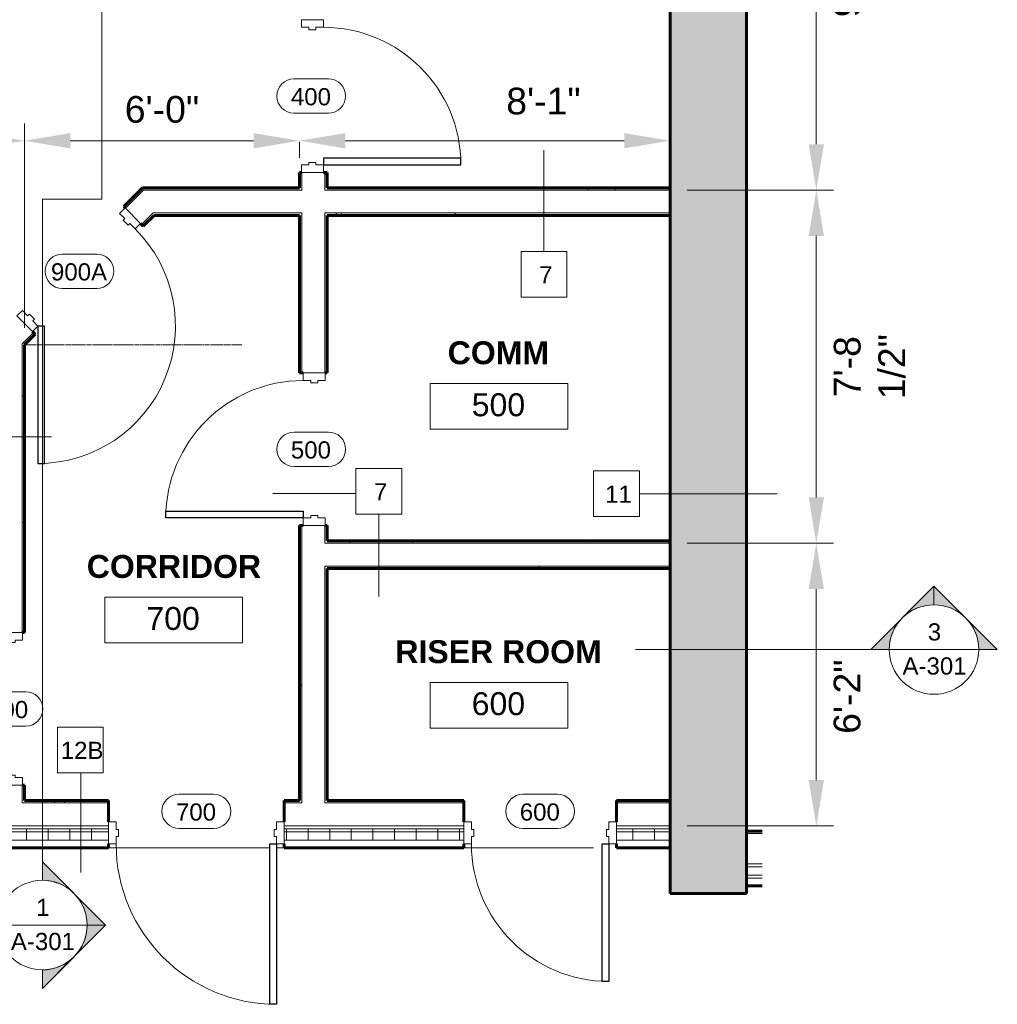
# Model space of a CAD drawing. Header units: inches. Extents: x -3505 to -389, y -427 to 2951.
# Tile 15 of 18: x -1494 to -1238, y 1930 to 2188. Entities that reach past the tile are written whole.
import ezdxf

# ---------------------------------------------------------------- set-up
doc = ezdxf.new("R2010")
doc.units = ezdxf.units.IN
doc.header["$MEASUREMENT"] = 0
doc.linetypes.add('Center 1_4_', pattern=[0.53125, 0.25, -0.09375, 0.09375, -0.09375])
for name, color, linetype, lineweight in [('A-ANNO-DIMS', 211, 'Continuous', 9), ('A-AREA-IDEN', 2, 'Continuous', 9), ('A-DETL-CNTR', 5, 'Center 1_4_', 9), ('A-DETL-MBND', 5, 'Continuous', 9), ('A-DOOR', 31, 'Continuous', 13), ('A-DOOR-FRAM', 31, 'Continuous', 20), ('A-DOOR-IDEN', 31, 'Continuous', 9), ('A-FLOR', 192, 'Continuous', 13), ('A-WALL', 113, 'Continuous', 13), ('A-WALL-IDEN', 211, 'Continuous', 9), ('A-WALL-PATT', 111, 'Continuous', 50), ('G-ANNO-SYMB', 111, 'Continuous', 9), ('I-WALL', 2, 'Continuous', 13), ('L-SITE-WALL', 31, 'Continuous', 13)]:
    doc.layers.add(name, color=color, linetype=linetype, lineweight=lineweight)
doc.styles.add('Arial', font='arial.ttf', dxfattribs={"height": 7})
doc.styles.add('Arial_1', font='arial.ttf', dxfattribs={"height": 6})
doc.styles.add('Arial_B', font='arialbd.ttf', dxfattribs={"height": 0.125})
doc.dimstyles.new('Continuous_USACE_1 Updated', dxfattribs={"dimscale": 12, "dimtxt": 7, "dimasz": 1, "dimexe": 0.375, "dimexo": 0.375, "dimgap": 0.375, "dimtad": 2, "dimdec": 5, "dimrnd": 0.03125, "dimzin": 3, "dimdsep": 46, "dimlunit": 4, "dimtxsty": 'Arial', "dimcen": 0.09, "dimazin": 0, "dimtfac": 1, "dimtdec": 5, "dimtix": 1, "dimtmove": 0, "dimatfit": 3, "dimfxl": 1, "dimtvp": 1, "dimtfill": 1, "dimfrac": 2, "dimtolj": 1, "dimtzin": 0, "dimlwd": 20, "dimlwe": 20, "dimarcsym": 2})
doc.dimstyles.new('Continuous_USACE_Updated', dxfattribs={"dimscale": 12, "dimtxt": 6, "dimasz": 1, "dimexe": 0.375, "dimexo": 0.375, "dimgap": 0.375, "dimtad": 4, "dimdec": 5, "dimrnd": 0.03125, "dimzin": 3, "dimdsep": 46, "dimlunit": 4, "dimtxsty": 'Arial', "dimcen": 0.09, "dimazin": 0, "dimtfac": 1, "dimtdec": 5, "dimtix": 1, "dimtmove": 1, "dimatfit": 3, "dimfxl": 1, "dimtvp": 1, "dimtfill": 1, "dimfrac": 2, "dimtolj": 1, "dimtzin": 0, "dimlwd": 20, "dimlwe": 20, "dimarcsym": 2})
pattern_1 = [(0, (1187.5105, -307.9784), (15.36, 3.84), [0.634, -10.886, 0.634, -10.886, -61.44]), (0, (1187.5105, -307.9784), (15.36, 3.84), [-23.04, 0.634, -22.406, 0.634, -10.886, -26.88]), (0, (1187.5105, -307.9784), (15.36, 3.84), [-57.6, 0.634, -7.046, 0.634, -18.566]), (120, (1193.2705, -306.0584), (-11.0055376, 11.3821502), [0.634, -10.886, 0.634, -10.886, -61.44]), (120, (1193.2705, -306.0584), (-11.0055376, 11.3821502), [-23.04, 0.634, -22.406, 0.634, -10.886, -26.88]), (120, (1193.2705, -306.0584), (-11.0055376, 11.3821502), [-57.6, 0.634, -7.046, 0.634, -18.566]), (240, (1195.1905, -298.3784), (-4.3544624, -15.2221502), [0.634, -10.886, 0.634, -10.886, -61.44]), (240, (1195.1905, -298.3784), (-4.3544624, -15.2221502), [-23.04, 0.634, -22.406, 0.634, -10.886, -26.88]), (240, (1195.1905, -298.3784), (-4.3544624, -15.2221502), [-57.6, 0.634, -7.046, 0.634, -18.566])]
pattern_2 = [(0, (1187.5105, -307.9784), (0, 5.666), []), (90, (1187.5105, -307.9784), (-5.666, 3e-16), [])]

# ---------------------------------------------------------------- blocks, each defined once
blk = doc.blocks.new('Door-Passage-Single-Flush - 36_ x 84_-580149-ENLARGED CENTRAL CORE PLAN')
at = {"layer": 'A-DOOR', "lineweight": 30}
for p, q in [((16.25, -2.875), (18, -2.875)), ((16.25, -38.875), (16.25, -2.875)), ((18, -2.875), (18, -38.875)), ((18, -38.875), (16.25, -38.875))]:
    blk.add_line(p, q, dxfattribs=at)
at = {"layer": 'A-DOOR', "lineweight": 9}
blk.add_arc((18, -2.875), 36, 180, 270, dxfattribs=at)
at = {"layer": 'A-DOOR-FRAM'}
for p, q in [((-20, 2.875), (-18, 2.875)), ((-20, -2.875), (-20, 2.875)), ((-18, 2.875), (-18, 0.9375)), ((18, 2.875), (20, 2.875)), ((18, 0.9375), (18, 2.875)), ((20, 2.875), (20, -2.875)), ((-18, 0.9375), (-17.375, 0.9375)), ((-17.375, 0.9375), (-17.375, -0.9375)), ((17.375, 0.9375), (18, 0.9375)), ((17.375, -0.9375), (17.375, 0.9375)), ((-18, -0.9375), (-18, -2.875)), ((-17.375, -0.9375), (-18, -0.9375)), ((18, -0.9375), (17.375, -0.9375)), ((18, -2.875), (18, -0.9375)), ((-18, -2.875), (-20, -2.875)), ((20, -2.875), (18, -2.875))]:
    blk.add_line(p, q, dxfattribs=at)
blk = doc.blocks.new('Door-Passage-Single-Flush - 36_ x 84_-580242-ENLARGED CENTRAL CORE PLAN')
at = {"layer": 'A-DOOR', "lineweight": 30}
for p, q in [((16.25, -5.4375), (18, -5.4375)), ((16.25, -41.4375), (16.25, -5.4375)), ((18, -5.4375), (18, -41.4375)), ((18, -41.4375), (16.25, -41.4375))]:
    blk.add_line(p, q, dxfattribs=at)
at = {"layer": 'A-DOOR', "lineweight": 9}
blk.add_arc((18, -5.4375), 36, 180, 270, dxfattribs=at)
at = {"layer": 'A-DOOR-FRAM'}
for p, q in [((-20, 0.3125), (-18, 0.3125)), ((-20, -5.4375), (-20, 0.3125)), ((-18, 0.3125), (-18, -1.625)), ((18, 0.3125), (20, 0.3125)), ((18, -1.625), (18, 0.3125)), ((20, 0.3125), (20, -5.4375)), ((-18, -1.625), (-17.375, -1.625)), ((-17.375, -1.625), (-17.375, -3.5)), ((17.375, -1.625), (18, -1.625)), ((17.375, -3.5), (17.375, -1.625)), ((-18, -3.5), (-18, -5.4375)), ((-17.375, -3.5), (-18, -3.5)), ((18, -3.5), (17.375, -3.5)), ((18, -5.4375), (18, -3.5)), ((-18, -5.4375), (-20, -5.4375)), ((20, -5.4375), (18, -5.4375))]:
    blk.add_line(p, q, dxfattribs=at)
blk = doc.blocks.new('Door-Passage-Single-Flush - 42_ x 84_-580282-ENLARGED CENTRAL CORE PLAN')
at = {"layer": 'A-DOOR', "lineweight": 30}
for p, q in [((19.25, -5.4375), (21, -5.4375)), ((19.25, -47.4375), (19.25, -5.4375)), ((21, -5.4375), (21, -47.4375)), ((21, -47.4375), (19.25, -47.4375))]:
    blk.add_line(p, q, dxfattribs=at)
at = {"layer": 'A-DOOR', "lineweight": 9}
blk.add_arc((21, -5.4375), 42, 180, 270, dxfattribs=at)
at = {"layer": 'A-DOOR-FRAM'}
for p, q in [((-23, 0.3125), (-21, 0.3125)), ((-23, -5.4375), (-23, 0.3125)), ((-21, 0.3125), (-21, -1.625)), ((21, 0.3125), (23, 0.3125)), ((21, -1.625), (21, 0.3125)), ((23, 0.3125), (23, -5.4375)), ((-21, -1.625), (-20.375, -1.625)), ((-20.375, -1.625), (-20.375, -3.5)), ((20.375, -1.625), (21, -1.625)), ((20.375, -3.5), (20.375, -1.625)), ((-21, -3.5), (-21, -5.4375)), ((-20.375, -3.5), (-21, -3.5)), ((21, -3.5), (20.375, -3.5)), ((21, -5.4375), (21, -3.5)), ((-21, -5.4375), (-23, -5.4375)), ((23, -5.4375), (21, -5.4375))]:
    blk.add_line(p, q, dxfattribs=at)
blk = doc.blocks.new('Door-Passage-Single-Flush - 36_ x 84_-580072-ENLARGED CENTRAL CORE PLAN')
at = {"layer": 'A-DOOR', "lineweight": 30}
for p, q in [((18, 38.875), (16.25, 38.875)), ((16.25, 38.875), (16.25, 2.875)), ((18, 2.875), (18, 38.875)), ((16.25, 2.875), (18, 2.875))]:
    blk.add_line(p, q, dxfattribs=at)
at = {"layer": 'A-DOOR', "lineweight": 9}
blk.add_arc((18, 2.875), 36, 90, 180, dxfattribs=at)
at = {"layer": 'A-DOOR-FRAM'}
for p, q in [((-18, 2.875), (-20, 2.875)), ((-20, 2.875), (-20, -2.875)), ((-18, 0.9375), (-18, 2.875)), ((18, 2.875), (18, 0.9375)), ((20, 2.875), (18, 2.875)), ((20, -2.875), (20, 2.875)), ((-17.375, 0.9375), (-18, 0.9375)), ((-17.375, -0.9375), (-17.375, 0.9375)), ((18, 0.9375), (17.375, 0.9375)), ((17.375, 0.9375), (17.375, -0.9375)), ((-18, -2.875), (-18, -0.9375)), ((-18, -0.9375), (-17.375, -0.9375)), ((17.375, -0.9375), (18, -0.9375)), ((18, -0.9375), (18, -2.875)), ((-20, -2.875), (-18, -2.875)), ((18, -2.875), (20, -2.875))]:
    blk.add_line(p, q, dxfattribs=at)
blk = doc.blocks.new('Door-Passage-Single-Flush - 36_ x 84_-579968-ENLARGED CENTRAL CORE PLAN')
at = {"layer": 'A-DOOR', "lineweight": 30}
for p, q in [((42.22, 29.57), (16.76, 4.11)), ((43.46, 28.33), (42.22, 29.57)), ((18, 2.87), (43.46, 28.33)), ((16.76, 4.11), (18, 2.87))]:
    blk.add_line(p, q, dxfattribs=at)
at = {"layer": 'A-DOOR', "lineweight": 9}
blk.add_arc((18, 2.87), 36, 45, 180, dxfattribs=at)
at = {"layer": 'A-DOOR-FRAM'}
for p, q in [((-18, 2.87), (-20, 2.87)), ((-20, 2.87), (-20, -2.88)), ((-18, 0.94), (-18, 2.87)), ((18, 2.87), (18, 0.94)), ((20, 2.87), (18, 2.87)), ((20, -2.88), (20, 2.87)), ((-17.38, 0.94), (-18, 0.94)), ((-17.38, -0.94), (-17.38, 0.94)), ((18, 0.94), (17.37, 0.94)), ((17.37, 0.94), (17.37, -0.94)), ((-18, -2.88), (-18, -0.94)), ((-18, -0.94), (-17.38, -0.94)), ((17.37, -0.94), (18, -0.94)), ((18, -0.94), (18, -2.88)), ((-20, -2.88), (-18, -2.88)), ((18, -2.88), (20, -2.88))]:
    blk.add_line(p, q, dxfattribs=at)
blk = doc.blocks.new('Room Tag - Room Tag-42828-ENLARGED CENTRAL CORE PLAN')
at = {"layer": 'A-AREA-IDEN'}
for p, q in [((-0.375, -0.0625), (-0.375, -0.3125)), ((-0.375, -0.0625), (0.375, -0.0625)), ((0.375, -0.0625), (0.375, -0.3125)), ((-0.375, -0.3125), (0.375, -0.3125))]:
    blk.add_line(p, q, dxfattribs=at)
blk = doc.blocks.new('*D180')
at = {"layer": 'A-ANNO-DIMS', "color": 0, "lineweight": 20, "transparency": 16777216}
for p, q in [((-1319.58, 2253.48), (-1281.3, 2253.48)), ((-1285.8, 2241.48), (-1285.8, 2155.48)), ((-1319.58, 2143.48), (-1281.3, 2143.48))]:
    blk.add_line(p, q, dxfattribs=at)
at = {"layer": 'A-ANNO-DIMS', "color": 0, "transparency": 16777216}
for points in [[(-1287.8, 2241.48), (-1283.8, 2241.48), (-1285.8, 2253.48)], [(-1287.8, 2155.48), (-1283.8, 2155.48), (-1285.8, 2143.48)]]:
    blk.add_solid(points, dxfattribs=at)
at = {"layer": 'A-ANNO-DIMS', "color": 0, "lineweight": 20, "transparency": 16777216, "insert": (-1277.72, 2198.48), "char_height": 7, "width": 19.2405, "attachment_point": 5, "rotation": 90, "style": 'Arial', "bg_fill": 3, "box_fill_scale": 1.25, "bg_fill_color": 256, "bg_fill_true_color": 13158600, "bg_fill_transparency": 0}
blk.add_mtext('\\A1;9\'-2"', dxfattribs=at)
blk = doc.blocks.new('*D181')
at = {"layer": 'A-ANNO-DIMS', "color": 0, "lineweight": 20, "transparency": 16777216}
for p, q in [((-1319.58, 2143.48), (-1281.3, 2143.48)), ((-1285.8, 2131.48), (-1285.8, 2062.98)), ((-1319.58, 2050.98), (-1281.3, 2050.98))]:
    blk.add_line(p, q, dxfattribs=at)
at = {"layer": 'A-ANNO-DIMS', "color": 0, "transparency": 16777216}
for points in [[(-1287.8, 2131.48), (-1283.8, 2131.48), (-1285.8, 2143.48)], [(-1287.8, 2062.98), (-1283.8, 2062.98), (-1285.8, 2050.98)]]:
    blk.add_solid(points, dxfattribs=at)
at = {"layer": 'A-ANNO-DIMS', "color": 0, "lineweight": 20, "transparency": 16777216, "insert": (-1271.83, 2097.23), "char_height": 7, "width": 31.785, "attachment_point": 5, "rotation": 90, "style": 'Arial', "bg_fill": 3, "box_fill_scale": 1.25, "bg_fill_color": 256, "bg_fill_true_color": 13158600, "bg_fill_transparency": 0}
blk.add_mtext('\\A1;7\'-8 1/2"', dxfattribs=at)
blk = doc.blocks.new('*D182')
at = {"layer": 'A-ANNO-DIMS', "color": 0, "lineweight": 20, "transparency": 16777216}
for p, q in [((-1319.58, 2050.98), (-1281.3, 2050.98)), ((-1285.8, 2038.98), (-1285.8, 1988.98)), ((-1319.58, 1976.98), (-1281.3, 1976.98))]:
    blk.add_line(p, q, dxfattribs=at)
at = {"layer": 'A-ANNO-DIMS', "color": 0, "transparency": 16777216}
for points in [[(-1287.8, 2038.98), (-1283.8, 2038.98), (-1285.8, 2050.98)], [(-1287.8, 1988.98), (-1283.8, 1988.98), (-1285.8, 1976.98)]]:
    blk.add_solid(points, dxfattribs=at)
at = {"layer": 'A-ANNO-DIMS', "color": 0, "lineweight": 20, "transparency": 16777216, "insert": (-1281.26, 2001.07), "char_height": 7, "width": 19.2405, "attachment_point": 1, "rotation": 90, "line_spacing_factor": 0.941778, "style": 'Arial', "bg_fill": 3, "box_fill_scale": 1.25, "bg_fill_color": 256, "bg_fill_true_color": 13158600, "bg_fill_transparency": 0}
blk.add_mtext('\\A1;6\'-2"', dxfattribs=at)
blk = doc.blocks.new('*D183')
at = {"layer": 'A-ANNO-DIMS', "color": 0, "lineweight": 20, "transparency": 16777216}
for p, q in [((-1493.08, 2107.42), (-1493.08, 2160.91)), ((-1632.08, 2156.15), (-1632.08, 2151.91)), ((-1620.08, 2156.41), (-1505.08, 2156.41))]:
    blk.add_line(p, q, dxfattribs=at)
at = {"layer": 'A-ANNO-DIMS', "color": 0, "transparency": 16777216}
for points in [[(-1620.08, 2158.41), (-1620.08, 2154.41), (-1632.08, 2156.41)], [(-1505.08, 2158.41), (-1505.08, 2154.41), (-1493.08, 2156.41)]]:
    blk.add_solid(points, dxfattribs=at)
at = {"layer": 'A-ANNO-DIMS', "color": 0, "lineweight": 20, "transparency": 16777216, "insert": (-1562.58, 2164.44), "char_height": 7, "width": 23.3938, "attachment_point": 5, "style": 'Arial', "bg_fill": 3, "box_fill_scale": 1.25, "bg_fill_color": 256, "bg_fill_true_color": 13158600, "bg_fill_transparency": 0}
blk.add_mtext('\\A1;11\'-7"', dxfattribs=at)
blk = doc.blocks.new('*D184')
at = {"layer": 'A-ANNO-DIMS', "color": 0, "lineweight": 20, "transparency": 16777216}
for p, q in [((-1493.08, 2107.42), (-1493.08, 2160.91)), ((-1481.08, 2156.41), (-1433.08, 2156.41)), ((-1421.08, 2156.15), (-1421.08, 2151.91))]:
    blk.add_line(p, q, dxfattribs=at)
at = {"layer": 'A-ANNO-DIMS', "color": 0, "transparency": 16777216}
for points in [[(-1481.08, 2158.41), (-1481.08, 2154.41), (-1493.08, 2156.41)], [(-1433.08, 2158.41), (-1433.08, 2154.41), (-1421.08, 2156.41)]]:
    blk.add_solid(points, dxfattribs=at)
at = {"layer": 'A-ANNO-DIMS', "color": 0, "lineweight": 20, "transparency": 16777216, "insert": (-1457.08, 2164.58), "char_height": 7, "width": 19.2405, "attachment_point": 5, "style": 'Arial', "bg_fill": 3, "box_fill_scale": 1.25, "bg_fill_color": 256, "bg_fill_true_color": 13158600, "bg_fill_transparency": 0}
blk.add_mtext('\\A1;6\'-0"', dxfattribs=at)
blk = doc.blocks.new('*D185')
at = {"layer": 'A-ANNO-DIMS', "color": 0, "lineweight": 20, "transparency": 16777216}
for p, q in [((-1409.08, 2156.41), (-1336.08, 2156.41)), ((-1324.08, 2156.15), (-1324.08, 2151.91))]:
    blk.add_line(p, q, dxfattribs=at)
at = {"layer": 'A-ANNO-DIMS', "color": 0, "transparency": 16777216}
for points in [[(-1409.08, 2158.41), (-1409.08, 2154.41), (-1421.08, 2156.41)], [(-1336.08, 2158.41), (-1336.08, 2154.41), (-1324.08, 2156.41)]]:
    blk.add_solid(points, dxfattribs=at)
at = {"layer": 'A-ANNO-DIMS', "color": 0, "lineweight": 20, "transparency": 16777216, "insert": (-1366.96, 2170.3), "char_height": 7, "width": 19.2405, "attachment_point": 1, "line_spacing_factor": 0.941778, "style": 'Arial', "bg_fill": 3, "box_fill_scale": 1.25, "bg_fill_color": 256, "bg_fill_true_color": 13158600, "bg_fill_transparency": 0}
blk.add_mtext('\\A1;8\'-1"', dxfattribs=at)
blk = doc.blocks.new('Door Tag - Door Tag-4658-ENLARGED CENTRAL CORE PLAN')
at = {"layer": 'A-DOOR-IDEN'}
for p, q in [((-0.09375, 0.09375), (0.09375, 0.09375)), ((-0.09375, -0.09375), (0.09375, -0.09375))]:
    blk.add_line(p, q, dxfattribs=at)
for centre, start, end in [((-0.09375, 0), 90, 270), ((0.09375, 0), 270, 90)]:
    blk.add_arc(centre, 0.09375, start, end, dxfattribs=at)
blk = doc.blocks.new('Wall Tag - Square_NCS - 1_2_-403452-ENLARGED CENTRAL CORE PLAN')
at = {"layer": 'A-WALL-IDEN'}
for p, q in [((0.1133, 0.125), (-0.1367, 0.125)), ((-0.1367, 0.125), (-0.1367, -0.125)), ((0.1133, -0.125), (0.1133, 0.125)), ((-0.1367, -0.125), (0.1133, -0.125))]:
    blk.add_line(p, q, dxfattribs=at)
blk = doc.blocks.new('Section - Section Head - Filled-1526-ARCHITECTURAL FLOOR PLAN')
at = {"layer": 'G-ANNO-SYMB'}
h = blk.add_hatch(color=256, dxfattribs=at)
edge = h.paths.add_edge_path()
edge.add_line((-0.4268, 0.1768), (-0.25, 0.3536))
edge.add_line((-0.25, 0.3536), (-0.25, 0.25))
edge.add_arc((-0.25, 0), 0.25, 90, 135)
h = blk.add_hatch(color=256, dxfattribs=at)
edge = h.paths.add_edge_path()
edge.add_arc((-0.25, 0), 0.25, 45, 90)
edge.add_line((-0.25, 0.25), (-0.25, 0.3536))
edge.add_line((-0.25, 0.3536), (-0.0732, 0.1768))
h = blk.add_hatch(color=256, dxfattribs=at)
edge = h.paths.add_edge_path()
edge.add_arc((-0.25, 0), 0.2503, 137.9216, 180)
edge.add_line((-0.5003, 0), (-0.6036, 0))
edge.add_line((-0.6036, 0), (-0.4358, 0.1678))
h = blk.add_hatch(color=256, dxfattribs=at)
edge = h.paths.add_edge_path()
edge.add_line((-0.0642, 0.1678), (0.1036, 0))
edge.add_line((0.1036, 0), (0.0003, 0))
edge.add_arc((-0.25, 0), 0.2503, 0, 42.0784)
for p, q in [((-0.25, 0.3536), (-0.6036, 0)), ((-0.25, 0.3536), (-0.4268, 0.1768)), ((-0.25, 0.3536), (0.1036, 0)), ((-0.25, 0.25), (-0.25, 0.3536)), ((-0.0732, 0.1768), (-0.25, 0.3536)), ((-0.25, 0.3536), (-0.25, 0.25)), ((-0.4358, 0.1678), (-0.6036, 0)), ((0.1036, 0), (-0.0642, 0.1678)), ((-0.6036, 0), (-0.5003, 0)), ((0.0003, 0), (0.1036, 0)), ((-0.5, 0), (-0.6036, 0)), ((0, 0), (0.1036, 0))]:
    blk.add_line(p, q, dxfattribs=at)
for radius, start, end in [(0.25, 360, 180), (0.25, 90, 135), (0.25, 45, 90), (0.2503, 137.9216, 180), (0.2503, 0, 42.0784), (0.25, 180, 360)]:
    blk.add_arc((-0.25, 0), radius, start, end, dxfattribs=at)

msp = doc.modelspace()

# ---------------------------------------------------------------- hatches: boundary and pattern name
at = {"layer": 'A-WALL-PATT', "lineweight": 9}
h = msp.add_hatch(dxfattribs=at)
h.set_pattern_fill('FP2_6', color=256, style=0, pattern_type=2)
h.set_pattern_definition([(50, (1187.51, -307.978), (13.77135, -1.20496), [1.44, -15.84]), (355, (1187.51, -307.978), (-2.66442, 14.442176), [1.152, -12.672]), (100.451, (1188.659, -308.078), (11.107076, 13.237366), [1.224, -13.462]), (46.184, (1187.51, -304.138), (20.49128, -3.17785), [2.16, -23.76]), (96.636, (1189.219, -304.403), (17.94587, 18.70315), [1.836, -20.193]), (351.184, (1187.51, -304.138), (17.94541, 18.70261), [1.728, -19.008]), (21, (1189.43, -305.098), (11.460518, -7.730365), [1.44, -15.84]), (326, (1189.43, -305.098), (4.67135, 13.92315), [1.152, -12.672]), (71.451, (1190.386, -305.742), (16.13207, 6.192844), [1.224, -13.462]), (37.5, (1187.5105, -307.9784), (0.233123, 6.39175), [0.634, -11.885, 0.634, -12.23, -12.72]), (37.5, (1187.5105, -307.9784), (0.233123, 6.39175), [-25.382, 0.634, -12.086]), (7.5, (1187.5105, -307.9784), (5.05073, 7.573041), [0.634, -6.701, 0.634, -11.597, -4.848]), (7.5, (1187.5105, -307.9784), (5.05073, 7.573041), [-19.565, 0.634, -4.214]), (327.5, (1183.2285, -307.9784), (10.2495805, -0.43289), [0.634, -4.166, 0.634, -14.342, -19.872]), (327.5, (1183.2285, -307.9784), (10.2495805, -0.43289), [-19.776, 0.634, -19.238]), (317.5, (1181.3085, -307.978), (11.19739, 1.922144), [0.634, -5.606, 0.634, -9.312, -14.112]), (317.5, (1181.3085, -307.978), (11.19739, 1.922144), [-16.186, 0.634, -13.478])])
h.paths.add_polyline_path([(-1324.082064, 1959.234922), (-1304.082064, 1959.234922), (-1304.082064, 2316.839757), (-1324.082064, 2316.839757), (-1324.082064, 2020.370647)])
h = msp.add_hatch(dxfattribs=at)
h.set_pattern_fill('FP2_7', color=256, style=0, pattern_type=2)
h.set_pattern_definition(pattern_1)
h.paths.add_polyline_path([(-1420.456956, 1983.609922), (-1420.456956, 2055.609922), (-1421.081956, 2055.609922), (-1421.081956, 1983.609922)])
h.paths.add_polyline_path([(-1420.456956, 2095.609922), (-1420.456956, 2136.859922), (-1421.081956, 2136.859922), (-1421.081956, 2095.609922)])
h.paths.add_polyline_path([(-1421.081956, 2144.109922), (-1420.456956, 2144.109922), (-1420.456956, 2148.109922), (-1421.081956, 2148.109922), (-1421.081956, 2147.593793)])
h.paths.add_polyline_path([(-1420.581956, 2188.109922), (-1420.456956, 2188.109922), (-1420.456956, 2252.859922), (-1421.081956, 2252.859922), (-1421.081956, 2188.109922)])
h = msp.add_hatch(dxfattribs=at)
h.set_pattern_fill('FP2_7', color=256, style=0, pattern_type=2)
h.set_pattern_definition(pattern_1)
h.paths.add_polyline_path([(-1413.831956, 1983.609922), (-1413.831956, 2044.984922), (-1414.456956, 2044.984922), (-1414.456956, 1983.609922)])
h.paths.add_polyline_path([(-1413.831956, 2050.984922), (-1413.831956, 2055.609922), (-1414.456956, 2055.609922), (-1414.456956, 2050.984922)])
h.paths.add_polyline_path([(-1413.831956, 2095.609922), (-1413.831956, 2136.859922), (-1414.456956, 2136.859922), (-1414.456956, 2095.609922), (-1414.331956, 2095.609922)])
h.paths.add_polyline_path([(-1413.831956, 2144.109922), (-1413.831956, 2148.109922), (-1414.456956, 2148.109922), (-1414.456956, 2144.109922)])
h.paths.add_polyline_path([(-1413.831956, 2188.109922), (-1413.831956, 2252.859922), (-1414.456956, 2252.859922), (-1414.456956, 2188.109922)])
h = msp.add_hatch(dxfattribs=at)
h.set_pattern_fill('FP2_7', color=256, style=0, pattern_type=2)
h.set_pattern_definition(pattern_1)
h.paths.add_polyline_path([(-1324.082064, 2143.484922), (-1324.082064, 2144.109922), (-1414.456956, 2144.109922), (-1414.456956, 2143.484922), (-1389.203928, 2143.484922)])
h.paths.add_polyline_path([(-1420.456956, 2143.484922), (-1420.456956, 2144.109922), (-1462.143987, 2144.109922), (-1462.768987, 2143.484922), (-1433.835461, 2143.484922)])
h = msp.add_hatch(dxfattribs=at)
h.set_pattern_fill('FP2_7', color=256, style=0, pattern_type=2)
h.set_pattern_definition(pattern_1)
h.paths.add_polyline_path([(-1493.082064, 2102.918796), (-1490.253637, 2105.747223), (-1490.695578, 2106.189165), (-1493.082064, 2103.80268)])
h.paths.add_polyline_path([(-1461.969365, 2134.031495), (-1459.140938, 2136.859922), (-1460.024822, 2136.859922), (-1462.411307, 2134.473436)])
h = msp.add_hatch(dxfattribs=at)
h.set_pattern_fill('FP2_7', color=256, style=0, pattern_type=2)
h.set_pattern_definition(pattern_1)
h.paths.add_polyline_path([(-1324.082064, 2136.859922), (-1324.082064, 2137.484922), (-1414.456956, 2137.484922), (-1414.456956, 2136.859922), (-1389.203928, 2136.859922)])
h.paths.add_polyline_path([(-1420.456956, 2136.859922), (-1420.456956, 2137.484922), (-1459.399822, 2137.484922), (-1460.024822, 2136.859922), (-1421.081956, 2136.859922)])
h = msp.add_hatch(dxfattribs=at)
h.set_pattern_fill('FP2_7', color=256, style=0, pattern_type=2)
h.set_pattern_definition(pattern_1)
h.paths.add_polyline_path([(-1493.082064, 1983.609922), (-1493.082064, 1987.609922), (-1493.707064, 1987.609922), (-1493.707064, 1983.609922), (-1493.582064, 1983.609922)])
h.paths.add_polyline_path([(-1493.707064, 2027.609922), (-1493.082064, 2027.609922), (-1493.082064, 2103.80268), (-1493.707064, 2103.17768), (-1493.707064, 2045.076406)])
h = msp.add_hatch(dxfattribs=at)
h.set_pattern_fill('FP2_7', color=256, style=0, pattern_type=2)
h.set_pattern_definition(pattern_1)
h.paths.add_polyline_path([(-1324.082064, 2050.984922), (-1324.082064, 2051.609922), (-1413.831956, 2051.609922), (-1413.831956, 2050.984922)])
h = msp.add_hatch(dxfattribs=at)
h.set_pattern_fill('FP2_7', color=256, style=0, pattern_type=2)
h.set_pattern_definition(pattern_1)
h.paths.add_polyline_path([(-1324.082064, 2044.359922), (-1324.082064, 2044.984922), (-1413.831956, 2044.984922), (-1413.831956, 2044.359922)])
h = msp.add_hatch(dxfattribs=at)
h.set_pattern_fill('FP2_7', color=256, style=0, pattern_type=2)
h.set_pattern_definition(pattern_1)
h.paths.add_polyline_path([(-1567.73006, 1982.984922), (-1499.707064, 1982.984922), (-1499.707064, 1983.609922), (-1631.207064, 1983.609922), (-1631.207064, 1982.984922), (-1612.361593, 1982.984922)])
h.paths.add_polyline_path([(-1493.707064, 1982.984922), (-1471.081956, 1982.984922), (-1471.081956, 1983.609922), (-1493.707064, 1983.609922)])
h.paths.add_polyline_path([(-1389.203928, 1982.984922), (-1378.082064, 1982.984922), (-1378.082064, 1983.609922), (-1414.456956, 1983.609922), (-1414.456956, 1982.984922)])
h.paths.add_polyline_path([(-1425.081956, 1982.984922), (-1420.456956, 1982.984922), (-1420.456956, 1983.609922), (-1425.081956, 1983.609922)])
h.paths.add_polyline_path([(-1338.082064, 1982.984922), (-1324.082064, 1982.984922), (-1324.082064, 1983.609922), (-1338.082064, 1983.609922)])
h = msp.add_hatch(dxfattribs=at)
h.set_pattern_fill('FP2_8', color=256, style=0, pattern_type=2)
h.set_pattern_definition(pattern_2)
h.paths.add_polyline_path([(-1632.082064, 1973.234922), (-1471.081956, 1973.234922), (-1471.081956, 1976.234922), (-1632.082064, 1976.234922)])
h.paths.add_polyline_path([(-1378.082064, 1973.234922), (-1378.082064, 1976.234922), (-1425.081956, 1976.234922), (-1425.081956, 1973.234922), (-1389.203928, 1973.234922)])
h.paths.add_polyline_path([(-1338.082064, 1973.234922), (-1324.082064, 1973.234922), (-1324.082064, 1976.234922), (-1338.082064, 1976.234922), (-1338.082064, 1974.172422)])
h = msp.add_hatch(dxfattribs=at)
h.set_pattern_fill('FP2_8', color=256, style=0, pattern_type=2)
h.set_pattern_definition(pattern_2)
h.paths.add_polyline_path([(-1304.082064, 1963.234922), (-1299.940862, 1963.234922), (-1299.940862, 1966.234922), (-1304.082064, 1966.234922)])

# ---------------------------------------------------------------- linework, layer by layer
at = {"layer": 'A-DETL-CNTR'}
msp.add_line((-1493.082064, 2102.918796), (-1436.082064, 2102.918796), dxfattribs=at)
at = {"layer": 'A-DETL-MBND'}
msp.add_line((-1406.346192, 2064.025599), (-1428.096192, 2064.025599), dxfattribs=at)
at = {"layer": 'A-FLOR'}
for p, q in [((-1471.081956, 1971.234922), (-1428.831956, 1971.234922)), ((-1427.081956, 1971.234922), (-1425.081956, 1971.234922)), ((-1378.082064, 1971.234922), (-1344.082064, 1971.234922))]:
    msp.add_line(p, q, dxfattribs=at)
at = {"layer": 'A-WALL'}
for p, q in [((-1420.456956, 2148.109922), (-1420.456956, 2143.484922)), ((-1414.456956, 2143.484922), (-1414.456956, 2148.109922)), ((-1466.653948, 2138.716077), (-1461.885103, 2143.484922)), ((-1420.456956, 2143.484922), (-1461.885103, 2143.484922)), ((-1324.082064, 2143.484922), (-1414.456956, 2143.484922)), ((-1459.399822, 2137.484922), (-1462.411307, 2134.473436)), ((-1420.456956, 2137.484922), (-1459.399822, 2137.484922)), ((-1420.456956, 2137.484922), (-1420.456956, 2095.609922)), ((-1324.082064, 2137.484922), (-1414.456956, 2137.484922)), ((-1414.456956, 2095.609922), (-1414.456956, 2137.484922)), ((-1490.695578, 2106.189165), (-1493.707064, 2103.17768)), ((-1493.707064, 2103.17768), (-1493.707064, 2027.609922)), ((-1420.456956, 2055.609922), (-1420.456956, 1982.984922)), ((-1414.456956, 2055.609922), (-1414.456956, 2050.984922)), ((-1324.082064, 2050.984922), (-1414.456956, 2050.984922)), ((-1414.456956, 2044.984922), (-1414.456956, 1982.984922)), ((-1324.082064, 2044.984922), (-1414.456956, 2044.984922)), ((-1493.707064, 1987.609922), (-1493.707064, 1982.984922)), ((-1471.081956, 1982.984922), (-1493.707064, 1982.984922)), ((-1420.456956, 1982.984922), (-1425.081956, 1982.984922)), ((-1378.082064, 1982.984922), (-1414.456956, 1982.984922)), ((-1324.082064, 1982.984922), (-1338.082064, 1982.984922)), ((-1471.081956, 1976.984922), (-1632.082064, 1976.984922)), ((-1471.081956, 1976.234922), (-1632.082064, 1976.234922)), ((-1378.082064, 1976.984922), (-1425.081956, 1976.984922)), ((-1378.082064, 1976.234922), (-1425.081956, 1976.234922)), ((-1324.082064, 1976.984922), (-1338.082064, 1976.984922)), ((-1324.082064, 1976.234922), (-1338.082064, 1976.234922)), ((-1471.081956, 1973.234922), (-1632.082064, 1973.234922)), ((-1378.082064, 1973.234922), (-1425.081956, 1973.234922)), ((-1324.082064, 1973.234922), (-1338.082064, 1973.234922)), ((-1304.082064, 1974.984922), (-1299.940862, 1974.984922)), ((-1304.082064, 1966.984922), (-1299.940862, 1966.984922)), ((-1304.082064, 1966.234922), (-1299.940862, 1966.234922)), ((-1304.082064, 1963.234922), (-1299.940862, 1963.234922))]:
    msp.add_line(p, q, dxfattribs=at)
at = {"layer": 'A-WALL', "lineweight": 60}
for p, q in [((-1471.081956, 1983.609922), (-1493.082064, 1983.609922)), ((-1471.081956, 1977.984922), (-1471.081956, 1983.609922)), ((-1421.081956, 1983.609922), (-1425.081956, 1983.609922)), ((-1425.081956, 1983.609922), (-1425.081956, 1977.984922)), ((-1378.082064, 1983.609922), (-1413.831956, 1983.609922)), ((-1378.082064, 1977.984922), (-1378.082064, 1983.609922)), ((-1324.082064, 1983.609922), (-1338.082064, 1983.609922)), ((-1338.082064, 1983.609922), (-1338.082064, 1977.984922)), ((-1299.940862, 1975.609922), (-1304.082064, 1975.609922)), ((-1632.082064, 1971.234922), (-1471.081956, 1971.234922)), ((-1471.081956, 1971.234922), (-1471.081956, 1972.234922)), ((-1425.081956, 1972.234922), (-1425.081956, 1971.234922)), ((-1425.081956, 1971.234922), (-1378.082064, 1971.234922)), ((-1378.082064, 1971.234922), (-1378.082064, 1972.234922)), ((-1338.082064, 1972.234922), (-1338.082064, 1971.234922)), ((-1338.082064, 1971.234922), (-1324.082064, 1971.234922)), ((-1304.082064, 1961.234922), (-1299.940862, 1961.234922))]:
    msp.add_line(p, q, dxfattribs=at)
at = {"layer": 'A-WALL-IDEN'}
for p, q in [((-1486.027175, 2078.829039), (-1507.385708, 2078.829039)), ((-1400.32278, 2037.073298), (-1400.32278, 2058.588298)), ((-1478.323787, 1964.770757), (-1478.323787, 1990.859922))]:
    msp.add_line(p, q, dxfattribs=at)
at = {"layer": 'G-ANNO-SYMB'}
msp.add_line((-1500.116446, 1950.988586), (-1476.679382, 1950.988586), dxfattribs=at)
at = {"layer": 'I-WALL', "lineweight": 60}
for p, q in [((-1420.581956, 2148.109922), (-1421.081956, 2148.109922)), ((-1421.081956, 2148.109922), (-1421.081956, 2144.109922)), ((-1413.831956, 2148.109922), (-1414.831956, 2148.109922)), ((-1413.831956, 2144.109922), (-1413.831956, 2148.109922)), ((-1462.143987, 2144.109922), (-1467.09589, 2139.158019)), ((-1421.081956, 2144.109922), (-1462.143987, 2144.109922)), ((-1324.082064, 2144.109922), (-1413.831956, 2144.109922)), ((-1467.09589, 2139.158019), (-1466.742336, 2138.804465)), ((-1461.969365, 2134.031495), (-1459.140938, 2136.859922)), ((-1459.140938, 2136.859922), (-1421.081956, 2136.859922)), ((-1421.081956, 2136.859922), (-1421.081956, 2095.609922)), ((-1413.831956, 2136.859922), (-1324.082064, 2136.859922)), ((-1413.831956, 2095.609922), (-1413.831956, 2136.859922)), ((-1462.676472, 2134.738601), (-1461.969365, 2134.031495)), ((-1493.082064, 2102.918796), (-1490.253637, 2105.747223)), ((-1490.253637, 2105.747223), (-1490.960743, 2106.45433)), ((-1493.082064, 2027.609922), (-1493.082064, 2102.918796)), ((-1421.081956, 2095.609922), (-1420.081956, 2095.609922)), ((-1414.331956, 2095.609922), (-1413.831956, 2095.609922)), ((-1420.081956, 2055.609922), (-1421.081956, 2055.609922)), ((-1421.081956, 2055.609922), (-1421.081956, 1983.609922)), ((-1413.831956, 2055.609922), (-1414.331956, 2055.609922)), ((-1413.831956, 2051.609922), (-1413.831956, 2055.609922)), ((-1324.082064, 2051.609922), (-1413.831956, 2051.609922)), ((-1413.831956, 1983.609922), (-1413.831956, 2044.359922)), ((-1413.831956, 2044.359922), (-1324.082064, 2044.359922)), ((-1493.582064, 2027.609922), (-1493.082064, 2027.609922)), ((-1493.082064, 1987.609922), (-1493.582064, 1987.609922)), ((-1493.082064, 1983.609922), (-1493.082064, 1987.609922))]:
    msp.add_line(p, q, dxfattribs=at)
at = {"layer": 'L-SITE-WALL', "lineweight": 60}
for p, q in [((-1324.082064, 2316.839757), (-1324.082064, 1959.234922)), ((-1304.082064, 1959.234922), (-1304.082064, 2316.839757)), ((-1324.082064, 1959.234922), (-1304.082064, 1959.234922))]:
    msp.add_line(p, q, dxfattribs=at)

# ---------------------------------------------------------------- block references
at = {"layer": 'A-AREA-IDEN', "xscale": 47.99999999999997, "yscale": 47.99999999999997, "zscale": 47.99999999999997}
for p in [(-1368.860699, 2095.840798), (-1454.020563, 2039.874715), (-1368.866053, 2017.554759)]:
    msp.add_blockref('Room Tag - Room Tag-42828-ENLARGED CENTRAL CORE PLAN', p, dxfattribs=at)
at = {"layer": 'A-DOOR'}
for name, p, rotation in [('Door-Passage-Single-Flush - 36_ x 84_-580072-ENLARGED CENTRAL CORE PLAN', (-1417.706956, 2168.109922), 270), ('Door-Passage-Single-Flush - 36_ x 84_-579968-ENLARGED CENTRAL CORE PLAN', (-1478.85154, 2122.629398), 224.9999999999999), ('Door-Passage-Single-Flush - 36_ x 84_-580149-ENLARGED CENTRAL CORE PLAN', (-1417.206956, 2075.609922), 270), ('Door-Passage-Single-Flush - 36_ x 84_-580149-ENLARGED CENTRAL CORE PLAN', (-1496.457064, 2007.609922), 269.9999999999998)]:
    msp.add_blockref(name, p, dxfattribs=dict(at, rotation=rotation))
for name, p in [('Door-Passage-Single-Flush - 42_ x 84_-580282-ENLARGED CENTRAL CORE PLAN', (-1448.081956, 1977.672422)), ('Door-Passage-Single-Flush - 36_ x 84_-580242-ENLARGED CENTRAL CORE PLAN', (-1358.082064, 1977.672422))]:
    msp.add_blockref(name, p, dxfattribs=at)
at = {"layer": 'A-DOOR-IDEN', "xscale": 47.99999999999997, "yscale": 47.99999999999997, "zscale": 47.99999999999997}
for p in [(-1418.008928, 2075.609922), (-1497.259036, 2007.609922), (-1448.081956, 1980.776273), (-1358.082064, 1980.776273)]:
    msp.add_blockref('Door Tag - Door Tag-4658-ENLARGED CENTRAL CORE PLAN', p, dxfattribs=at)
at = {"layer": 'A-WALL-IDEN', "xscale": 47.99999999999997, "yscale": 47.99999999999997, "zscale": 47.99999999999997}
for p in [(-1356.524039, 2121.417467), (-1399.76028, 2064.588298), (-1337.531732, 2063.963298), (-1477.879416, 1996.859922)]:
    msp.add_blockref('Wall Tag - Square_NCS - 1_2_-403452-ENLARGED CENTRAL CORE PLAN', p, dxfattribs=at)
at = {"layer": 'G-ANNO-SYMB', "xscale": 46.87412728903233, "yscale": 46.87412728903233, "zscale": 46.87412728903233, "rotation": 270}
msp.add_blockref('Section - Section Head - Filled-1526-ARCHITECTURAL FLOOR PLAN', (-1488.397914, 1939.270054), dxfattribs=at)

# ---------------------------------------------------------------- texts
at = {"layer": 'A-AREA-IDEN', "char_height": 6, "attachment_point": 1}
for s, insert, width, style in [('COMM', (-1382.291566, 2103.878035), 32.421, 'Arial_B'), ('500', (-1375.999936, 2090.252747), 16.8165, 'Arial'), ('CORRIDOR', (-1476.767965, 2047.911951), 54.9945, 'Arial_B'), ('700', (-1461.159799, 2034.286663), 16.8165, 'Arial'), ('RISER ROOM', (-1395.988258, 2025.591996), 65.5995, 'Arial_B'), ('600', (-1376.00529, 2011.966708), 16.8165, 'Arial')]:
    msp.add_mtext(s, dxfattribs=dict(at, insert=insert, width=width, style=style))
at = {"layer": 'A-DOOR-IDEN', "char_height": 4.5, "width": 12.726, "attachment_point": 1, "style": 'Arial_1'}
for s, insert in [('500', (-1423.339825, 2077.681872)), ('300', (-1502.589933, 2009.681872)), ('700', (-1453.412853, 1982.848223)), ('600', (-1363.412961, 1982.848223))]:
    msp.add_mtext(s, dxfattribs=dict(at, insert=insert))
at = {"layer": 'A-WALL-IDEN', "char_height": 4.5, "attachment_point": 1, "style": 'Arial_1'}
for s, insert, width in [('7', (-1358.352644, 2123.540932), 4.242), ('7', (-1401.588885, 2066.711763), 4.242), ('11', (-1341.108368, 2066.086763), 8.484), ('12B', (-1483.582037, 1998.983387), 13.635)]:
    msp.add_mtext(s, dxfattribs=dict(at, insert=insert, width=width))
at = {"layer": 'G-ANNO-SYMB', "char_height": 4.5, "width": 20.4525, "attachment_point": 1, "style": 'Arial_1'}
for s, insert in [('3', (-1256.613296, 2030.021039)), ('A-301', (-1263.229936, 2021.09739)), ('1', (-1490.019611, 1957.861281)), ('A-301', (-1496.636251, 1948.937631))]:
    msp.add_mtext(s, dxfattribs=dict(at, insert=insert))

# ---------------------------------------------------------------- next in the draw order: dimensions: what is measured, and where the dimension line sits
at = {"layer": 'A-ANNO-DIMS', "lineweight": 20}
dim = msp.add_linear_dim(base=(-1285.795754, 2143.484922), p1=(-1324.082064, 2253.484922), p2=(-1324.082064, 2143.484922), angle=90, dimstyle='Continuous_USACE_Updated', override={"dimpost": '<>'}, dxfattribs=at)
dim.commit()
dim.dimension.update_dxf_attribs({"geometry": '*D180', "text_midpoint": (-1277.721743, 2198.484922)})
dim = msp.add_linear_dim(base=(-1493.082064, 2156.411389), p1=(-1632.082064, 2160.65403), p2=(-1493.082064, 2102.918796), dimstyle='Continuous_USACE_Updated', override={"dimpost": '<>', "dimtmove": 2}, dxfattribs=at)
dim.commit()
dim.dimension.update_dxf_attribs({"geometry": '*D183', "text_midpoint": (-1562.582064, 2164.442534), "dimtype": 160})

# ---------------------------------------------------------------- next in the draw order: dimensions: what is measured, and where the dimension line sits
dim = msp.add_linear_dim(base=(-1421.081956, 2156.411389), p1=(-1493.082064, 2102.918796), p2=(-1421.081956, 2160.65403), dimstyle='Continuous_USACE_Updated', override={"dimpost": '<>', "dimtmove": 2}, dxfattribs=at)
dim.commit()
dim.dimension.update_dxf_attribs({"geometry": '*D184', "text_midpoint": (-1457.08201, 2164.576463), "dimtype": 160})
dim = msp.add_linear_dim(base=(-1285.795754, 2050.984922), p1=(-1324.082064, 2143.484922), p2=(-1324.082064, 2050.984922), angle=90, dimstyle='Continuous_USACE_Updated', override={"dimpost": '<>'}, dxfattribs=at)
dim.commit()
dim.dimension.update_dxf_attribs({"geometry": '*D181', "text_midpoint": (-1271.828724, 2097.234922)})

# ---------------------------------------------------------------- next in the draw order: linework, layer by layer
at = {"layer": 'A-WALL-IDEN'}
msp.add_line((-1296.068651, 2063.963298), (-1332.094232, 2063.963298), dxfattribs=at)
at = {"layer": 'G-ANNO-SYMB'}
for p, q in [((-1472.864871, 2326.029485), (-1472.864871, 2141.114297)), ((-1488.397914, 2141.114297), (-1488.397914, 1967.561093)), ((-1488.397914, 2141.114297), (-1472.864871, 2141.114297))]:
    msp.add_line(p, q, dxfattribs=at)

# ---------------------------------------------------------------- next in the draw order: block references
at = {"layer": 'A-DOOR-IDEN', "xscale": 47.99999999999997, "yscale": 47.99999999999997, "zscale": 47.99999999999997}
msp.add_blockref('Door Tag - Door Tag-4658-ENLARGED CENTRAL CORE PLAN', (-1478.674763, 2122.242235), dxfattribs=at)

# ---------------------------------------------------------------- next in the draw order: texts
at = {"layer": 'A-DOOR-IDEN', "insert": (-1486.131644, 2124.314185), "char_height": 4.5, "width": 17.877, "attachment_point": 1, "style": 'Arial_1'}
msp.add_mtext('900A', dxfattribs=at)

# ---------------------------------------------------------------- next in the draw order: dimensions: what is measured, and where the dimension line sits
at = {"layer": 'A-ANNO-DIMS', "lineweight": 20}
dim = msp.add_linear_dim(base=(-1324.082064, 2156.411389), p1=(-1421.081956, 2156.411389), p2=(-1324.082064, 2160.65403), dimstyle='Continuous_USACE_1 Updated', override={"dimpost": '<>', "dimtmove": 2}, dxfattribs=at)
dim.commit()
dim.dimension.update_dxf_attribs({"geometry": '*D185', "text_midpoint": (-1357.342668, 2165.629769), "dimtype": 160})
dim = msp.add_linear_dim(base=(-1285.795754, 1976.984922), p1=(-1324.082064, 2050.984922), p2=(-1324.082064, 1976.984922), angle=90, dimstyle='Continuous_USACE_1 Updated', override={"dimpost": '<>', "dimtmove": 2}, dxfattribs=at)
dim.commit()
dim.dimension.update_dxf_attribs({"geometry": '*D182', "text_midpoint": (-1276.590354, 2010.689691), "dimtype": 160, "text_rotation": 90})

# ---------------------------------------------------------------- next in the draw order: linework, layer by layer
at = {"layer": 'A-WALL-IDEN'}
msp.add_line((-1357.086539, 2153.902772), (-1357.086539, 2127.417467), dxfattribs=at)
at = {"layer": 'G-ANNO-SYMB'}
msp.add_line((-1333.133677, 2023.148344), (-1243.257816, 2023.148344), dxfattribs=at)

# ---------------------------------------------------------------- next in the draw order: block references
at = {"layer": 'A-DOOR-IDEN', "xscale": 47.99999999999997, "yscale": 47.99999999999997, "zscale": 47.99999999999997}
msp.add_blockref('Door Tag - Door Tag-4658-ENLARGED CENTRAL CORE PLAN', (-1418.008928, 2168.109922), dxfattribs=at)
at = {"layer": 'G-ANNO-SYMB', "xscale": 46.87412728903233, "yscale": 46.87412728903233, "zscale": 46.87412728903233}
msp.add_blockref('Section - Section Head - Filled-1526-ARCHITECTURAL FLOOR PLAN', (-1243.273067, 2023.148344), dxfattribs=at)

# ---------------------------------------------------------------- next in the draw order: texts
at = {"layer": 'A-DOOR-IDEN', "insert": (-1423.339825, 2170.181872), "char_height": 4.5, "width": 12.726, "attachment_point": 1, "style": 'Arial_1'}
msp.add_mtext('400', dxfattribs=at)

doc.saveas('drawing.dxf')
